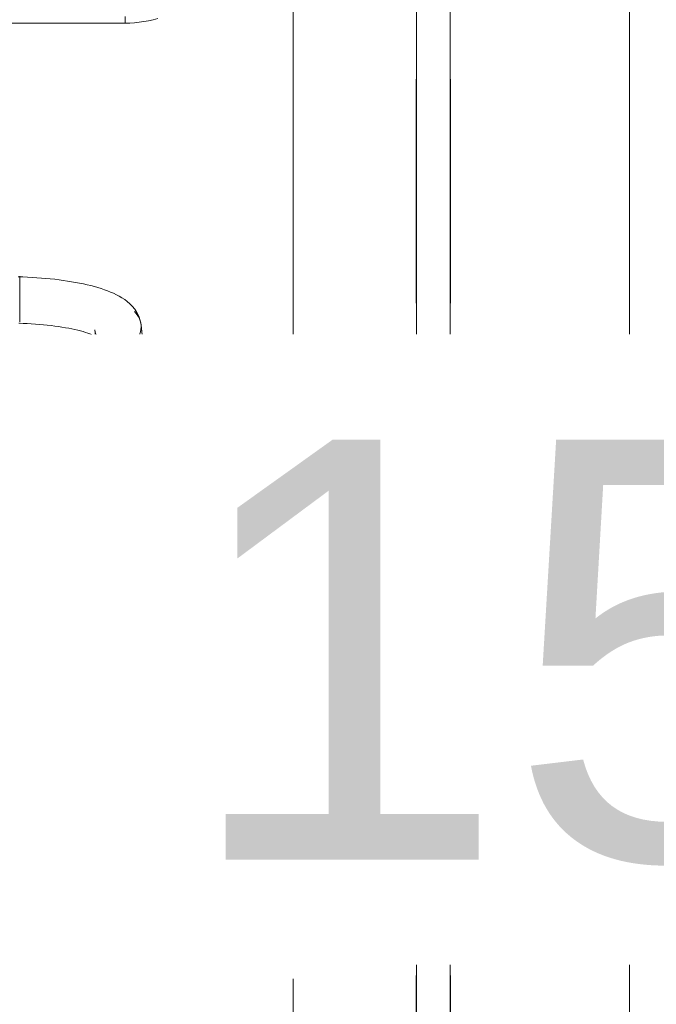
# Model space of a CAD drawing. Header units: metres. Extents: x 2.9 to 42.3, y -72.9 to -49.3.
# Tile 77 of 256: x 9.519 to 9.803, y -64.563 to -64.124. Entities that reach past the tile are written whole.
import ezdxf

# ---------------------------------------------------------------- set-up
doc = ezdxf.new("R2010")
doc.units = ezdxf.units.M
doc.linetypes.add('Traço', pattern=[0.006, 0.003, -0.003])
doc.linetypes.add('Traço_2_', pattern=[0.006, 0.003, -0.003])
doc.layers.add('A-GLAZ', color=7, linetype='Continuous', lineweight=18)
doc.layers.add('I-FURN', color=7, linetype='Continuous', lineweight=18)
doc.layers.add('A-GLAZ-HDLN', color=7, linetype='Traço', lineweight=25, true_color=0x00007f)
doc.layers.add('M-HVAC-DUCT-IDEN', color=1, linetype='Continuous', lineweight=9, true_color=0xff0000)
doc.styles.add('Arial_1', font='arial.ttf', dxfattribs={"height": 0.1875})
doc.styles.add('Segoe UI Symbol', font='seguisym.ttf', dxfattribs={"height": 0.002381})

# ---------------------------------------------------------------- blocks, each defined once
blk = doc.blocks.new('ConjuntoParaAlunoTamanho6 - CJA06_ConjuntoParaAlunoTamanho6-V19-2PAV')
at = {"layer": 'I-FURN', "color": 253, "true_color": 0xaaaaaa}
for p, q in [((-0.2643, 0.29456), (-0.2643, 0.29197)), ((-0.23354, 0.20182), (-0.24321, 0.29526)), ((-0.24254, 0.29197), (-0.24254, 0.29456)), ((-0.2638, 0.29312), (-0.25413, 0.19969)), ((-0.2, 0.19844), (-0.2, 0.19411)), ((-0.2, 0.19393), (-0.2, 0.18575)), ((-0.2, 0.18573), (-0.2, 0.17922)), ((-0.2, 0.17916), (-0.2, 0.17794)), ((0.247, 0.06497), (-0.247, 0.06497)), ((-0.247, 0.06497), (-0.247, 0.06197)), ((0.247, 0.06497), (-0.247, 0.06497))]:
    blk.add_line(p, q, dxfattribs=at)
at = {"layer": 'I-FURN', "color": 253, "true_color": 0xaaaaaa, "flags": 128}
for points in [[(-0.23354, 0.20182), (-0.23373, 0.20287), (-0.23403, 0.20376), (-0.23437, 0.20445), (-0.23469, 0.20492), (-0.23492, 0.20521), (-0.23505, 0.20534), (-0.23507, 0.20536)], [(-0.23507, 0.20536), (-0.23501, 0.20531), (-0.23482, 0.20518), (-0.23451, 0.20499), (-0.23408, 0.20476), (-0.23355, 0.20449), (-0.23291, 0.2042), (-0.23217, 0.20389), (-0.23133, 0.20358), (-0.23041, 0.20326), (-0.22941, 0.20294), (-0.22832, 0.20262), (-0.22717, 0.2023), (-0.22594, 0.20199), (-0.22464, 0.20169), (-0.22328, 0.2014), (-0.22186, 0.20112), (-0.22039, 0.20086), (-0.21886, 0.2006), (-0.21729, 0.20036), (-0.21567, 0.20014), (-0.214, 0.19993), (-0.2123, 0.19973), (-0.21057, 0.19956), (-0.2088, 0.1994), (-0.207, 0.19926), (-0.20518, 0.19913), (-0.20334, 0.19903), (-0.20148, 0.19894), (-0.19961, 0.19888)], [(-0.25413, 0.19969), (-0.25375, 0.19762), (-0.25311, 0.19572), (-0.25226, 0.19403), (-0.25129, 0.19256), (-0.25023, 0.19128), (-0.24913, 0.19017), (-0.24799, 0.18919), (-0.24683, 0.18832), (-0.24563, 0.18753), (-0.24441, 0.18681), (-0.24316, 0.18615), (-0.24188, 0.18553), (-0.24055, 0.18496), (-0.23919, 0.18441), (-0.23778, 0.1839), (-0.23633, 0.18341), (-0.23483, 0.18295), (-0.2333, 0.18251), (-0.23171, 0.1821), (-0.23008, 0.1817), (-0.22841, 0.18133), (-0.2267, 0.18098), (-0.22495, 0.18064), (-0.22315, 0.18033), (-0.22132, 0.18004), (-0.21946, 0.17976), (-0.21756, 0.17951), (-0.21562, 0.17928), (-0.21366, 0.17906), (-0.21168, 0.17887), (-0.20967, 0.1787), (-0.20763, 0.17855), (-0.20558, 0.17842), (-0.20352, 0.17831), (-0.20144, 0.17823), (-0.19935, 0.17816)], [(-0.247, 0.06497), (-0.24912, 0.06492), (-0.25124, 0.0648), (-0.25334, 0.06459), (-0.25544, 0.06429), (-0.25753, 0.06391), (-0.2596, 0.06345), (-0.26165, 0.0629)]]:
    blk.add_lwpolyline(points, dxfattribs=at)
at = {"layer": 'I-FURN', "color": 253, "true_color": 0xaaaaaa}
for centre, major_axis, ratio, start_param, end_param in [((-0.25351, 0.29419), (0.01029, 0.00107), 0.967158, 1.815725, 2.256389), ((-0.25342, 0.29456), (0.01088, 0), 0.965926, 1.570796, 2.178334), ((-0.25342, 0.29456), (0.01088, 0), 0.965926, 0.959427, 1.570796), ((-0.25351, 0.29419), (0.01029, 0.00107), 0.967158, 0.685592, 1.060105), ((-0.25342, 0.29197), (0.01088, 0), 0.965926, 2.404268, 3.526261), ((-0.25342, 0.29456), (0.01088, 0), 0.965926, 2.438822, 3.243525), ((-0.25342, 0.29197), (0.01088, 0), 0.965926, 1.570796, 1.965237), ((-0.25342, 0.29197), (0.01088, 0), 0.965926, 1.257624, 1.559899), ((-0.25342, 0.29456), (0.01088, 0), 0.965926, 6.170166, 7.020457), ((-0.25342, 0.29197), (0.01088, 0), 0.965926, 6.182855, 7.015454), ((-0.25351, 0.29419), (0.01029, 0.00107), 0.967158, 2.780211, 3.141593), ((-0.25351, 0.29419), (0.01029, 0.00107), 0.967158, 6.18338, 6.464028), ((-0.24383, 0.20075), (0.01029, 0.00107), 0.967158, 1.470991, 3.041787), ((-0.24383, 0.20075), (0.01029, 0.00107), 0.967158, 0.685592, 1.470991), ((-0.24383, 0.20075), (0.01029, 0.00107), 0.967158, 3.041787, 3.827185)]:
    blk.add_ellipse(centre, major_axis=major_axis, ratio=ratio, start_param=start_param, end_param=end_param, dxfattribs=at)
blk = doc.blocks.new('JANELA1 - Paineis _2x1_ 2 x 1_00-8467672-2PAV')
at = {"layer": 'A-GLAZ', "color": 253, "true_color": 0xaaaaaa}
for p, q in [((-0.97, 0.075), (0.97, 0.075)), ((0.01, 0.03), (-0.01, 0.03)), ((-0.01, 0.03), (-0.01, -0.03)), ((0.01, -0.03), (0.01, 0.03)), ((-0.01, -0.005), (-0.95, -0.005)), ((0.95, -0.005), (0.01, -0.005)), ((-0.95, -0.02), (-0.01, -0.02)), ((0.01, -0.02), (0.95, -0.02)), ((-0.01, -0.03), (0.01, -0.03)), ((0.97, -0.075), (-0.97, -0.075))]:
    blk.add_line(p, q, dxfattribs=at)
at = {"layer": 'A-GLAZ-HDLN', "color": 9, "linetype": 'Traço_2_', "true_color": 0xaaaad4}
for p, q in [((-0.95, -0.005), (0.95, -0.005)), ((0.95, -0.02), (-0.95, -0.02))]:
    blk.add_line(p, q, dxfattribs=at)
blk = doc.blocks.new('4 GRE - ESCOLA DE CINEMA E AUDIOVISUAL CINE REX R07_rvt-1-2PAV')
at = {"layer": 'A-GLAZ', "color": 253, "lineweight": 18, "true_color": 0xaaaaaa, "rotation": 269.9999999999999}
blk.add_blockref('JANELA1 - Paineis _2x1_ 2 x 1_00-8467672-2PAV', (9.71566, -64.50043), dxfattribs=at)
at = {"layer": 'I-FURN', "color": 253, "lineweight": 18, "true_color": 0xaaaaaa, "rotation": 180}
blk.add_blockref('ConjuntoParaAlunoTamanho6 - CJA06_ConjuntoParaAlunoTamanho6-V19-2PAV', (9.31867, -64.06045), dxfattribs=at)
blk = doc.blocks.new('M_Identificador de duto flexível redondo_VAZÃO_ - M_Identificador de duto flexível redondo_VAZÃO_-828469-2PAV')
at = {"layer": 'M-HVAC-DUCT-IDEN', "color": 7, "insert": (-0.0057286, 0.0006744), "char_height": 0.00238125, "width": 0.003367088, "attachment_point": 1, "style": 'Segoe UI Symbol', "bg_fill": 3, "box_fill_scale": 1.25, "bg_fill_color": 256, "bg_fill_true_color": 13158600, "bg_fill_transparency": 0}
blk.add_mtext('\\fSegoe UI Symbol|b0|i0|c254|p34|;⌀', dxfattribs=at)

msp = doc.modelspace()

# ---------------------------------------------------------------- block references
at = {"lineweight": 5}
msp.add_blockref('4 GRE - ESCOLA DE CINEMA E AUDIOVISUAL CINE REX R07_rvt-1-2PAV', (0, 0), dxfattribs=at)

# ---------------------------------------------------------------- next in the draw order: block references
at = {"layer": 'M-HVAC-DUCT-IDEN', "color": 7, "xscale": 74.99999999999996, "yscale": 74.99999999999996, "zscale": 74.99999999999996}
msp.add_blockref('M_Identificador de duto flexível redondo_VAZÃO_ - M_Identificador de duto flexível redondo_VAZÃO_-828469-2PAV', (9.80259, -64.37907), dxfattribs=at)

# ---------------------------------------------------------------- next in the draw order: texts
at = {"layer": 'M-HVAC-DUCT-IDEN', "color": 7, "insert": (9.59058, -64.31121), "char_height": 0.1875, "width": 0.5231011, "attachment_point": 1, "style": 'Arial_1', "bg_fill": 3, "box_fill_scale": 1.25, "bg_fill_color": 256, "bg_fill_true_color": 13158600, "bg_fill_transparency": 0}
msp.add_mtext('150', dxfattribs=at)

doc.saveas('drawing.dxf')
